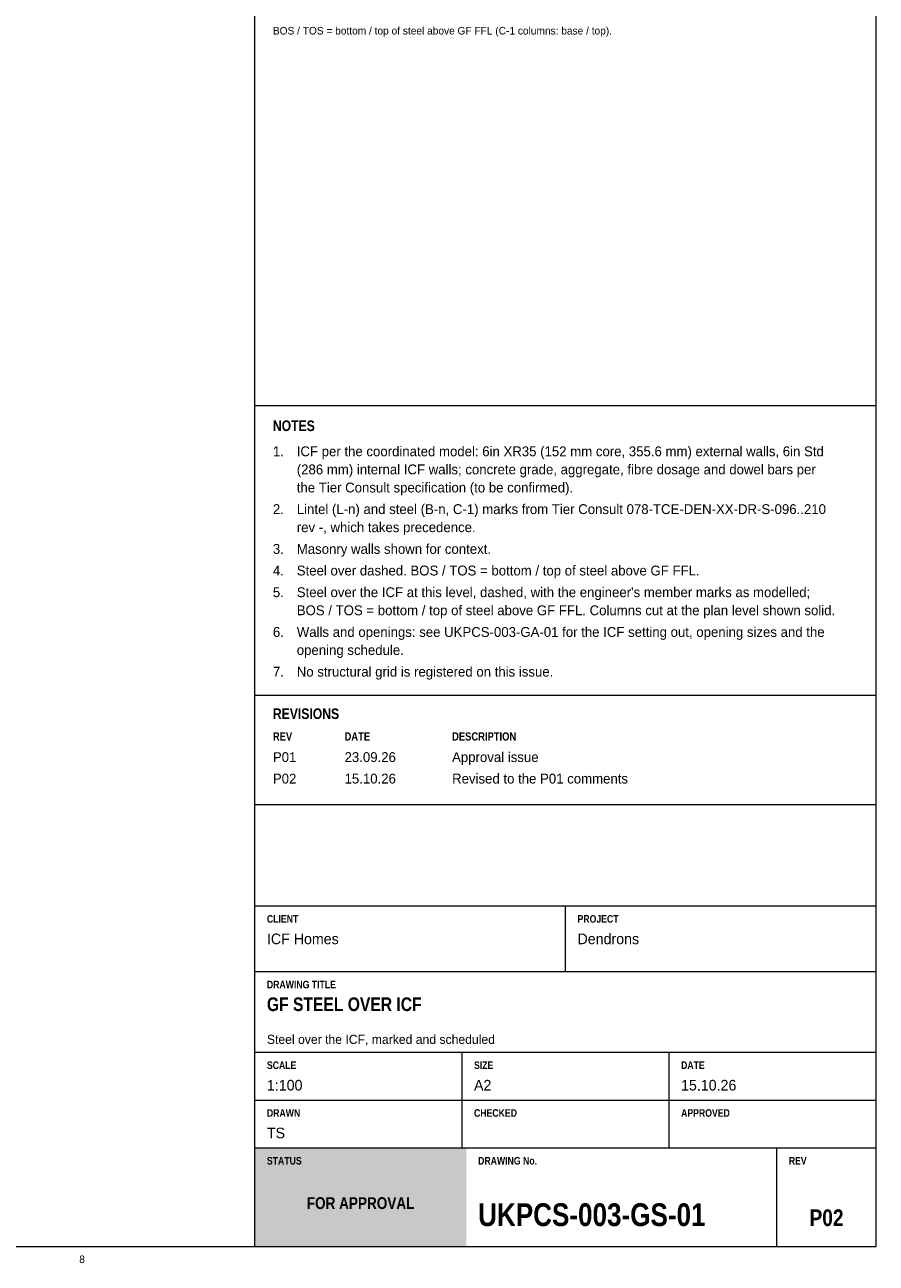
# Model space of a CAD drawing. Header units: millimetres. Extents: x 17 to 587, y 4 to 415.
# Tile 6 of 8: x 444 to 587, y 4 to 212. Entities that reach past the tile are written whole.
import ezdxf
from ezdxf.enums import TextEntityAlignment as Align

# ---------------------------------------------------------------- set-up
doc = ezdxf.new("R2010")
doc.units = ezdxf.units.MM
for name, color, linetype in [('FILL-TEAL', 7, 'Continuous'), ('LINE-INK', 7, 'Continuous'), ('TEXT-EPS', 7, 'Continuous'), ('TEXT-INK', 7, 'Continuous'), ('TEXT-STEEL_GREY', 7, 'Continuous'), ('TEXT-WHITE', 7, 'Continuous')]:
    doc.layers.add(name, color=color, linetype=linetype)
doc.styles.add('OpenSansCondensed-Bold', font='OpenSansCondensed-Bold.ttf')

msp = doc.modelspace()

# ---------------------------------------------------------------- hatches: boundary and pattern name
at = {"layer": 'FILL-TEAL', "true_color": 0x009e85}
h = msp.add_hatch(color=256, dxfattribs=at)
h.dxf.hatch_style = 1
h.paths.add_polyline_path([(483.01, 7), (518.37, 7), (518.37, 23.5), (483.01, 23.5)])

# ---------------------------------------------------------------- linework, layer by layer
at = {"layer": 'LINE-INK', "lineweight": 5}
for p, q in [((483, 7), (483, 413)), ((483, 147.82), (587, 147.82)), ((483, 99.3), (587, 99.3)), ((483, 81), (587, 81)), ((483, 64), (587, 64)), ((535, 53), (535, 64)), ((483, 53), (587, 53)), ((483, 39.5), (587, 39.5)), ((517.67, 31.5), (517.67, 39.5)), ((552.33, 31.5), (552.33, 39.5)), ((483, 31.5), (587, 31.5)), ((517.67, 23.5), (517.67, 31.5)), ((552.33, 23.5), (552.33, 31.5)), ((483, 23.5), (587, 23.5)), ((570.36, 7), (570.36, 23.5))]:
    msp.add_line(p, q, dxfattribs=at)
msp.add_lwpolyline([(20, 7), (587, 7), (587, 413), (20, 413)], close=True, dxfattribs=at)

# ---------------------------------------------------------------- texts
at = {"layer": 'TEXT-EPS', "style": 'OpenSansCondensed-Bold'}
msp.add_text('STATUS', height=1.27, dxfattribs=at).set_placement((485, 20.7))
at = {"layer": 'TEXT-INK', "style": 'OpenSansCondensed-Bold'}
for s, height, p in [('NOTES', 1.778, (486, 143.52)), ('REVISIONS', 1.778, (486, 95.3)), ('GF STEEL OVER ICF', 2.286, (485, 46.4)), ('UKPCS-003-GS-01', 3.81, (520.36, 10.4))]:
    msp.add_text(s, height=height, dxfattribs=at).set_placement(p)
at = {"layer": 'TEXT-INK'}
for s, height, p in [('ICF per the coordinated model: 6in XR35 (152 mm core, 355.6 mm) external walls, 6in Std', 1.651, (490, 139.3)), ('1.', 1.651, (486, 139.3)), ('(286 mm) internal ICF walls; concrete grade, aggregate, fibre dosage and dowel bars per', 1.651, (490, 136.27)), ('the Tier Consult specification (to be confirmed).', 1.651, (490, 133.24)), ('2.', 1.651, (486, 129.62)), ('Lintel (L-n) and steel (B-n, C-1) marks from Tier Consult 078-TCE-DEN-XX-DR-S-096..210', 1.651, (490, 129.62)), ('rev -, which takes precedence.', 1.651, (490, 126.59)), ('3.', 1.651, (486, 122.96)), ('Masonry walls shown for context.', 1.651, (490, 122.96)), ('4.', 1.651, (486, 119.34)), ('Steel over dashed. BOS / TOS = bottom / top of steel above GF FFL.', 1.651, (490, 119.34)), ('5.', 1.651, (486, 115.71)), ("Steel over the ICF at this level, dashed, with the engineer's member marks as modelled;", 1.651, (490, 115.71)), ('BOS / TOS = bottom / top of steel above GF FFL. Columns cut at the plan level shown solid.', 1.651, (490, 112.68)), ('6.', 1.651, (486, 109.05)), ('Walls and openings: see UKPCS-003-GA-01 for the ICF setting out, opening sizes and the', 1.651, (490, 109.05)), ('opening schedule.', 1.651, (490, 106.03)), ('7.', 1.651, (486, 102.4)), ('No structural grid is registered on this issue.', 1.651, (490, 102.4)), ('P01', 1.651, (486, 88.1)), ('23.09.26', 1.651, (498, 88.1)), ('Approval issue', 1.651, (516, 88.1)), ('P02', 1.651, (486, 84.5)), ('15.10.26', 1.651, (498, 84.5)), ('Revised to the P01 comments', 1.651, (516, 84.5)), ('ICF Homes', 1.778, (485, 57.6)), ('Dendrons', 1.778, (537, 57.6)), ('1:100', 1.778, (485, 33.1)), ('A2', 1.778, (519.67, 33.1)), ('15.10.26', 1.778, (554.33, 33.1)), ('TS', 1.778, (485, 25.1))]:
    msp.add_text(s, height=height, dxfattribs=at).set_placement(p)
at = {"layer": 'TEXT-INK', "style": 'OpenSansCondensed-Bold'}
msp.add_text('P02', height=2.794, dxfattribs=at).set_placement((578.68, 10.4), align=Align.CENTER)
at = {"layer": 'TEXT-STEEL_GREY'}
for s, height, p in [('BOS / TOS = bottom / top of steel above GF FFL (C-1 columns: base / top).', 1.27, (486, 209.92)), ('Steel over the ICF, marked and scheduled', 1.524, (485, 40.9))]:
    msp.add_text(s, height=height, dxfattribs=at).set_placement(p)
at = {"layer": 'TEXT-STEEL_GREY', "style": 'OpenSansCondensed-Bold'}
for s, height, p in [('REV', 1.372, (486, 91.7)), ('DATE', 1.372, (498, 91.7)), ('DESCRIPTION', 1.3716, (516, 91.7)), ('CLIENT', 1.27, (485, 61.2)), ('PROJECT', 1.27, (537, 61.2)), ('DRAWING TITLE', 1.27, (485, 50.2)), ('SCALE', 1.27, (485, 36.7)), ('SIZE', 1.27, (519.67, 36.7)), ('DATE', 1.27, (554.33, 36.7)), ('DRAWN', 1.27, (485, 28.7)), ('CHECKED', 1.27, (519.67, 28.7)), ('APPROVED', 1.27, (554.33, 28.7)), ('DRAWING No.', 1.27, (520.36, 20.7)), ('REV', 1.27, (572.36, 20.7))]:
    msp.add_text(s, height=height, dxfattribs=at).set_placement(p)
at = {"layer": 'TEXT-STEEL_GREY'}
msp.add_text('8', height=1.27, dxfattribs=at).set_placement((454.06, 4.2), align=Align.CENTER)
at = {"layer": 'TEXT-WHITE', "style": 'OpenSansCondensed-Bold'}
msp.add_text('FOR APPROVAL', height=1.9812, dxfattribs=at).set_placement((500.68, 13.25), align=Align.CENTER)

doc.saveas('drawing.dxf')
